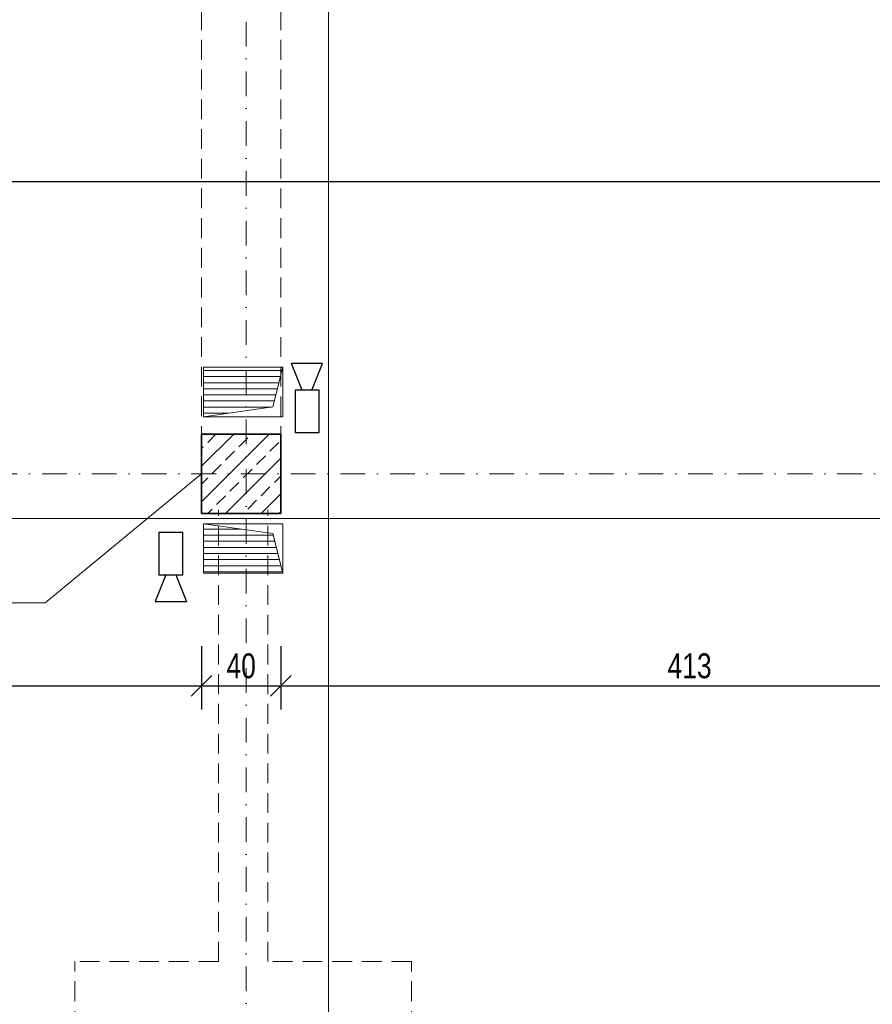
# Model space of a CAD drawing. Header units: millimetres. Extents: x 4946 to 18537, y -10559 to 785.
# Tile 32 of 74: x 6890 to 7321, y -945 to -448. Entities that reach past the tile are written whole.
import ezdxf

# ---------------------------------------------------------------- set-up
doc = ezdxf.new("R2010")
doc.units = ezdxf.units.MM
doc.linetypes.add('DASHDOT', pattern=[1, 0.5, -0.25, 0, -0.25])
doc.linetypes.add('DASHED', pattern=[0.75, 0.5, -0.25])
for name, color, linetype, lineweight in [('mm_went_opis', 7, 'Continuous', 15), ('PG_KONSTRUKCJA', 5, 'Continuous', 35), ('PG_OSIE', 1, 'DASHDOT', 18), ('PG_PODCIĄGI', 1, 'DASHED', 18), ('PG_SZRAF', 1, 'Continuous', 18), ('PG_WENTYLACJA', 1, 'Continuous', 18), ('PG_WIDOKOWE_CIENKIE', 1, 'Continuous', 18), ('PG_WYMIARY', 1, 'Continuous', 18), ('PG_WYPOSAŻENIE', 1, 'Continuous', 18)]:
    doc.layers.add(name, color=color, linetype=linetype, lineweight=lineweight)
doc.styles.add('BIKWYM', font='BIKROMSW.SHX', dxfattribs={"width": 0.8})
doc.dimstyles.new('BA_KR_50', dxfattribs={"dimscale": 0.5, "dimtxt": 25, "dimasz": 1.666667, "dimexe": 24, "dimexo": 0, "dimgap": 0, "dimtad": 0, "dimdec": 1, "dimrnd": 0.5, "dimzin": 9, "dimdsep": 46, "dimtxsty": 'BIKWYM', "dimblk": 'WYM-KR', "dimcen": 0, "dimdle": 20, "dimclrd": 256, "dimclre": 256, "dimclrt": 7, "dimadec": 0, "dimazin": 0, "dimtfac": 0.033333, "dimtdec": 1, "dimtmove": 0, "dimatfit": 3, "dimldrblk": 'WYM-KR', "dimfxl": 40, "dimfxlon": 1, "dimtvp": 0.8, "dimtolj": 1, "dimarcsym": 0})

# ---------------------------------------------------------------- blocks, each defined once
blk = doc.blocks.new('A$C243F7E6F')
at = {"layer": 'PG_SZRAF'}
h = blk.add_hatch(dxfattribs=at)
h.set_pattern_fill('ANSI33', color=256, scale=2)
h.set_pattern_definition([(45, (-6891.598, -2675.306), (-8.980256, 8.980256), []), (45, (-6882.618, -2675.306), (-8.980256, 8.980256), [6.35, -3.175])])
h.paths.add_polyline_path([(0, 0), (40, 0), (40, -40), (0, -40)])
at = {"layer": 'PG_KONSTRUKCJA'}
blk.add_lwpolyline([(0, 0), (40, 0), (40, -40), (0, -40), (0, 0)], dxfattribs=at)
blk = doc.blocks.new('A$C0fd6651b')
at = {"layer": 'PG_WYPOSAŻENIE', "color": 18, "lineweight": 30, "true_color": 0x000000}
for p, q in [((5.38, 13.5), (0, 0)), ((10.38, 13.5), (15.76, 0)), ((0, 0), (15.76, 0))]:
    blk.add_line(p, q, dxfattribs=at)
blk.add_lwpolyline([(1.81, 34.78), (1.81, 13.5), (13.95, 13.5), (13.95, 34.78)], close=True, dxfattribs=at)
blk = doc.blocks.new('A$C0f2c6892')
at = {"layer": 'PG_WIDOKOWE_CIENKIE', "color": 18, "lineweight": 30, "rotation": 180}
blk.add_blockref('A$C0fd6651b', (985.16, -1184.34), dxfattribs=at)
at = {"layer": 'PG_WIDOKOWE_CIENKIE', "color": 18, "lineweight": 30}
blk.add_blockref('A$C0fd6651b', (900.66, -1304.47), dxfattribs=at)
blk = doc.blocks.new('WYM-KR')
at = {"color": 7, "linetype": 'ByBlock'}
blk.add_line((6.24, 6.24), (-6.24, -6.24), dxfattribs=at)
at = {"linetype": 'ByBlock'}
blk.add_line((11.52, 0), (-11.52, 0), dxfattribs=at)
blk = doc.blocks.new('*D304')
at = {"layer": 'Defpoints', "color": 0, "transparency": 16777216}
for p in [(6572.05, -697.31), (6982.05, -697.31), (6982.05, -784.38)]:
    blk.add_point(p, dxfattribs=at)
at = {"layer": 'PG_WYMIARY', "lineweight": -2, "transparency": 16777216}
for p, q in [((6572.05, -764.38), (6572.05, -796.38)), ((6982.05, -764.38), (6982.05, -796.38)), ((6572.88, -784.38), (6981.21, -784.38))]:
    blk.add_line(p, q, dxfattribs=at)
at = {"layer": 'PG_WYMIARY', "lineweight": -2, "transparency": 16777216, "xscale": 0.8333333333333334, "yscale": 0.8333333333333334, "zscale": 0.8333333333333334, "rotation": 180}
blk.add_blockref('WYM-KR', (6572.05, -784.38), dxfattribs=at)
at = {"layer": 'PG_WYMIARY', "lineweight": -2, "transparency": 16777216, "xscale": 0.8333333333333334, "yscale": 0.8333333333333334, "zscale": 0.8333333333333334}
blk.add_blockref('WYM-KR', (6982.05, -784.38), dxfattribs=at)
at = {"layer": 'PG_WYMIARY', "color": 7, "transparency": 16777216, "insert": (6777.05, -774.38), "char_height": 12.5, "attachment_point": 5, "style": 'BIKWYM'}
blk.add_mtext('\\A1;410', dxfattribs=at)
blk = doc.blocks.new('*D305')
at = {"layer": 'Defpoints', "color": 0, "transparency": 16777216}
for p in [(6982.05, -697.31), (7022.05, -697.31), (7022.05, -784.38)]:
    blk.add_point(p, dxfattribs=at)
at = {"layer": 'PG_WYMIARY', "lineweight": -2, "transparency": 16777216}
for p, q in [((6982.05, -764.38), (6982.05, -796.38)), ((7022.05, -764.38), (7022.05, -796.38)), ((6982.88, -784.38), (7021.21, -784.38))]:
    blk.add_line(p, q, dxfattribs=at)
at = {"layer": 'PG_WYMIARY', "lineweight": -2, "transparency": 16777216, "xscale": 0.8333333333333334, "yscale": 0.8333333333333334, "zscale": 0.8333333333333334, "rotation": 180}
blk.add_blockref('WYM-KR', (6982.05, -784.38), dxfattribs=at)
at = {"layer": 'PG_WYMIARY', "lineweight": -2, "transparency": 16777216, "xscale": 0.8333333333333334, "yscale": 0.8333333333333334, "zscale": 0.8333333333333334}
blk.add_blockref('WYM-KR', (7022.05, -784.38), dxfattribs=at)
at = {"layer": 'PG_WYMIARY', "color": 7, "transparency": 16777216, "insert": (7002.05, -774.38), "char_height": 12.5, "attachment_point": 5, "style": 'BIKWYM'}
blk.add_mtext('\\A1;40', dxfattribs=at)
blk = doc.blocks.new('*D306')
at = {"layer": 'Defpoints', "color": 0, "transparency": 16777216}
for p in [(7022.05, -697.31), (7435.05, -697.31), (7435.05, -784.38)]:
    blk.add_point(p, dxfattribs=at)
at = {"layer": 'PG_WYMIARY', "lineweight": -2, "transparency": 16777216}
for p, q in [((7022.05, -764.38), (7022.05, -796.38)), ((7435.05, -764.38), (7435.05, -796.38)), ((7022.88, -784.38), (7434.21, -784.38))]:
    blk.add_line(p, q, dxfattribs=at)
at = {"layer": 'PG_WYMIARY', "lineweight": -2, "transparency": 16777216, "xscale": 0.8333333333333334, "yscale": 0.8333333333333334, "zscale": 0.8333333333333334, "rotation": 180}
blk.add_blockref('WYM-KR', (7022.05, -784.38), dxfattribs=at)
at = {"layer": 'PG_WYMIARY', "lineweight": -2, "transparency": 16777216, "xscale": 0.8333333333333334, "yscale": 0.8333333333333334, "zscale": 0.8333333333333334}
blk.add_blockref('WYM-KR', (7435.05, -784.38), dxfattribs=at)
at = {"layer": 'PG_WYMIARY', "color": 7, "transparency": 16777216, "insert": (7228.55, -774.38), "char_height": 12.5, "attachment_point": 5, "style": 'BIKWYM'}
blk.add_mtext('\\A1;413', dxfattribs=at)

msp = doc.modelspace()

# ---------------------------------------------------------------- hatches: boundary and pattern name
at = {"layer": 'PG_WENTYLACJA', "true_color": 0x000000}
h = msp.add_hatch(dxfattribs=at)
h.set_pattern_fill('ANSI31', color=18, scale=0.97, angle=135)
h.paths.add_polyline_path([(7023.05, -623.56), (6983.05, -623.56), (6983.05, -648.56), (7018.05, -643.56)])
h = msp.add_hatch(dxfattribs=at)
h.set_pattern_fill('ANSI31', color=18, scale=0.97, angle=135)
h.paths.add_polyline_path([(7018.05, -707.56), (6983.05, -702.56), (6983.05, -727.56), (7023.05, -727.56)])

# ---------------------------------------------------------------- linework, layer by layer
at = {"color": 40, "lineweight": 30, "true_color": 0xf8d731}
msp.add_line((6100.67, -529.72), (7888.64, -529.72), dxfattribs=at)
at = {"layer": 'Defpoints', "color": 6, "lineweight": 18}
for points in [[(4946.25, 785.16), (7046.25, 785.16), (7046.25, -699.84), (4946.25, -699.84)], [(7046.25, 785.16), (9146.25, 785.16), (9146.25, -699.84), (7046.25, -699.84)], [(4946.25, -699.84), (7046.25, -699.84), (7046.25, -2184.84), (4946.25, -2184.84)], [(7046.25, -699.84), (9146.25, -699.84), (9146.25, -2184.84), (7046.25, -2184.84)]]:
    msp.add_lwpolyline(points, close=True, dxfattribs=at)
at = {"layer": 'mm_went_opis'}
msp.add_line((6903.03, -742.42), (6635.39, -742.42), dxfattribs=at)
msp.add_lwpolyline([(6903.03, -742.42), (6982.05, -677.31)], dxfattribs=at)
at = {"layer": 'PG_OSIE', "color": 18, "ltscale": 25, "true_color": 0x000000}
for points in [[(7004.55, 780.75), (7004.55, -2070.06)], [(5847.38, -677.31), (8127.62, -677.31)]]:
    msp.add_lwpolyline(points, dxfattribs=at)
at = {"layer": 'PG_PODCIĄGI', "color": 18, "ltscale": 20, "true_color": 0x000000}
for p, q in [((6990.55, -923.56), (6990.55, -695.56)), ((7015.55, -923.56), (7015.55, -695.56)), ((6990.55, -923.56), (6918.05, -923.56)), ((6918.05, -1093.56), (6918.05, -923.56)), ((7088.05, -923.56), (7015.55, -923.56)), ((7088.05, -1093.56), (7088.05, -923.56))]:
    msp.add_line(p, q, dxfattribs=at)
for points in [[(6982.05, 561.69), (6982.05, -697.31)], [(7022.05, 561.69), (7022.05, -697.31)]]:
    msp.add_lwpolyline(points, dxfattribs=at)
at = {"layer": 'PG_WENTYLACJA', "color": 18, "true_color": 0x000000}
for p, q in [((7018.05, -643.56), (7023.05, -623.56)), ((6983.05, -648.56), (7018.05, -643.56)), ((6983.05, -702.56), (7018.05, -707.56)), ((7018.05, -707.56), (7023.05, -727.56))]:
    msp.add_line(p, q, dxfattribs=at)
for points in [[(6983.05, -648.56), (7023.05, -648.56), (7023.05, -623.56), (6983.05, -623.56)], [(6983.05, -702.56), (7023.05, -702.56), (7023.05, -727.56), (6983.05, -727.56)]]:
    msp.add_lwpolyline(points, close=True, dxfattribs=at)

# ---------------------------------------------------------------- block references
at = {"layer": 'PG_KONSTRUKCJA', "color": 18, "true_color": 0x000000}
msp.add_blockref('A$C243F7E6F', (6982.05, -657.31), dxfattribs=at)
at = {"layer": 'PG_WIDOKOWE_CIENKIE', "color": 18, "lineweight": 30, "true_color": 0x000000}
msp.add_blockref('A$C0f2c6892', (6058.05, 562.69), dxfattribs=at)

# ---------------------------------------------------------------- dimensions: what is measured, and where the dimension line sits
at = {"layer": 'PG_WYMIARY'}
for base, p1, p2, picture, middle in [((6982.05, -784.38), (6572.05, -697.31), (6982.05, -697.31), '*D304', (6777.05, -774.38)), ((7022.05, -784.38), (6982.05, -697.31), (7022.05, -697.31), '*D305', (7002.05, -774.38)), ((7435.05, -784.38), (7022.05, -697.31), (7435.05, -697.31), '*D306', (7228.55, -774.38))]:
    dim = msp.add_linear_dim(base=base, p1=p1, p2=p2, dimstyle='BA_KR_50', override={"dimdec": 0, "dimrnd": 0, "dimtmove": 1}, dxfattribs=at)
    dim.commit()
    dim.dimension.update_dxf_attribs({"geometry": picture, "text_midpoint": middle})

doc.saveas('drawing.dxf')
